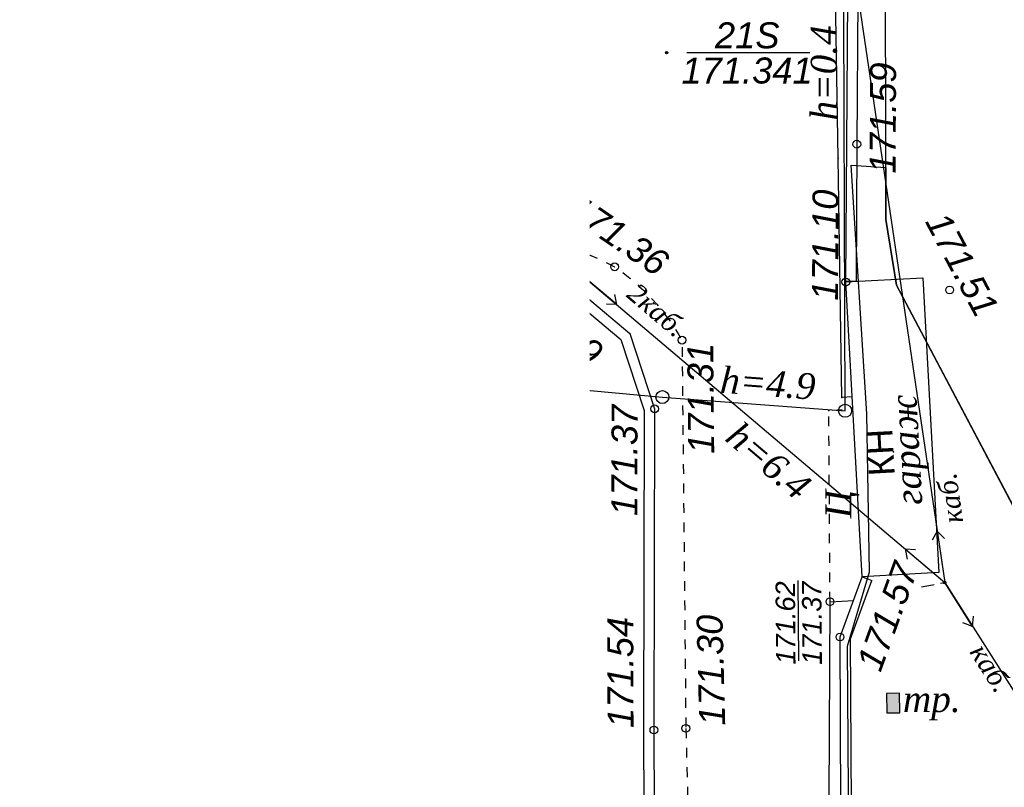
# Model space of a CAD drawing. Header units: metres. Extents: x 2193651 to 2201499, y 493187 to 494493.
# Tile 42 of 76: x 2199511 to 2199587, y 493717 to 493777. Entities that reach past the tile are written whole.
import ezdxf

# ---------------------------------------------------------------- set-up
doc = ezdxf.new("R2010")
doc.units = ezdxf.units.M
doc.set_wipeout_variables(frame=1)
doc.header["$PDSIZE"] = 0.25
for name, pattern in [('1.5_1.5', [1.5, 0.75, -0.75]), ('10_2', [6, 5, -1]), ('2_1', [1.5, 1, -0.5]), ('366', [0.55, 0.05, -0.5])]:
    doc.linetypes.add(name, pattern=pattern)
doc.layers.add('contur_line', color=7, linetype='Continuous', lineweight=20)
doc.layers.add('net_pipeline', color=7, linetype='Continuous', lineweight=30)
for name, color, linetype in [('contur_line_building', 7, 'Continuous'), ('contur_line_fence', 7, 'Continuous'), ('contur_line_road', 7, 'Continuous'), ('net_electro', 1, 'Continuous'), ('net_electro_point', 7, 'Continuous'), ('net_geo', 7, 'Continuous'), ('p', 7, 'Continuous'), ('relief_point', 7, 'Continuous'), ('support', 7, 'Continuous'), ('z', 7, 'Continuous'), ('Z_text_centerline_road_unviz', 7, 'Continuous'), ('z_text_net_cell', 7, 'Continuous'), ('z_text_net_electro', 7, 'Continuous'), ('Z_text_net_electro_point', 7, 'Continuous'), ('z_text_net_geo', 7, 'Continuous'), ('z_text_net_pipeline', 7, 'Continuous'), ('z_text_relief_point', 7, 'Continuous'), ('Z_text_x_polygon', 7, 'Continuous')]:
    doc.layers.add(name, color=color, linetype=linetype)
doc.layers.add('x_polygon', color=7, linetype='Continuous', true_color=0xffffff)
doc.styles.add('Bm-431', font='timesi.ttf')
doc.styles.add('D-131', font='ariali.ttf')
doc.styles.add('R-131', font='arial.ttf')
doc.dimstyles.new('leader', dxfattribs={"dimtxt": 0.75, "dimasz": 0.18, "dimexe": 0.18, "dimexo": 0.0625, "dimgap": 0.25, "dimtad": 0, "dimtih": 1, "dimtoh": 1, "dimdec": 4, "dimzin": 0, "dimdsep": 46, "dimtxsty": 'D-131', "dimcen": 0, "dimadec": 0, "dimazin": 0, "dimtfac": 1, "dimtdec": 4, "dimtofl": 0, "dimtmove": 0, "dimatfit": 3, "dimfxl": 1, "dimtolj": 1, "dimtzin": 0, "dimarcsym": 0})

# ---------------------------------------------------------------- blocks, each defined once
blk = doc.blocks.new('330p')
at = {"color": 0}
blk.add_point((0, 0), dxfattribs=at)
blk = doc.blocks.new('5(2)')
h = blk.add_hatch(color=0)
edge = h.paths.add_edge_path()
edge.add_arc((0, 0), 0.05, 0, 360.0003)
at = {"color": 0}
blk.add_circle((0, 0), 0.05, dxfattribs=at)
blk = doc.blocks.new('475(c_1)')
h = blk.add_hatch(color=0)
edge = h.paths.add_edge_path()
edge.add_arc((0, 0), 0.25, 0, 360.0003)
at = {"color": 0}
blk.add_lwpolyline([(-0.25, -0.5), (-0.25, 0.5)], dxfattribs=at)
blk.add_circle((0, 0), 0.25, dxfattribs=at)
blk = doc.blocks.new('330')
h = blk.add_hatch(color=0)
edge = h.paths.add_edge_path()
edge.add_arc((0, 0), 0.15, 0, 360.0003)
at = {"color": 0}
blk.add_circle((0, 0), 0.15, dxfattribs=at)
blk = doc.blocks.new('ж9итдщд')
at = {"lineweight": 25, "true_color": 0x5d5d5d}
h = blk.add_hatch(color=251, dxfattribs=at)
edge = h.paths.add_edge_path()
edge.add_arc((2196522.25, 493761.208), 0.1, 0, 360.00027)
h = blk.add_hatch(color=251, dxfattribs=at)
edge = h.paths.add_edge_path()
edge.add_arc((2196522.25, 493761.208), 0.1, 0, 360.00027)
h = blk.add_hatch(color=251, dxfattribs=at)
edge = h.paths.add_edge_path()
edge.add_arc((2196553.738, 493757.2), 0.1, 0, 360.00027)
h = blk.add_hatch(color=251, dxfattribs=at)
edge = h.paths.add_edge_path()
edge.add_arc((2196560.286, 493747.506), 0.5, 0, 360.00027)
h = blk.add_hatch(color=251, dxfattribs=at)
edge = h.paths.add_edge_path()
edge.add_arc((2196574.35, 493746.45), 0.5, 0, 360.00027)
h = blk.add_hatch(color=251, dxfattribs=at)
edge = h.paths.add_edge_path()
edge.add_arc((2196582.012, 493733.236), 0.1, 0, 360.00027)
blk.add_hatch(color=251, dxfattribs=at).paths.add_polyline_path([(2196577.529, 493724.698), (2196577.552, 493723.198), (2196578.552, 493723.214), (2196578.529, 493724.714)])
at = {"layer": 'x_polygon', "true_color": 0x5d5d5d}
h = blk.add_hatch(dxfattribs=at)
h.set_pattern_fill('395_2', color=251, style=0, pattern_type=2)
h.set_pattern_definition([(158.5523, (2196496.1575, 493763.6145), (-644.00016, 251.999593), [0.3008, -842.0293]), (113.199, (2196496.2798, 493763.334), (-56.00002, 140), [0.3046, -212.937]), (68.5523, (2196496.1679, 493763.0489), (251.999593, 644.00016), [0.3008, -842.0293]), (23.199, (2196495.8873, 493762.9266), (140, 56.00002), [0.3046, -212.937]), (338.5523, (2196495.6023, 493763.0385), (644.00016, -251.999593), [0.3008, -842.0293]), (293.199, (2196495.48, 493763.319), (56.00002, -140), [0.3046, -212.937]), (248.5523, (2196495.5919, 493763.60405), (-251.999593, -644.00016), [0.3008, -842.0293]), (203.199, (2196495.8725, 493763.7264), (-140, -56.00002), [0.3046, -212.937]), (156.801, (2196497.8005, 493763.624), (-140, 56.00002), [0.2285, -213.0132]), (113.199, (2196497.8897, 493763.4105), (-56.00002, 140), [0.2285, -213.0132]), (66.801, (2196497.8017, 493763.1965), (56.00002, 140), [0.2285, -213.0132]), (23.199, (2196497.588, 493763.1073), (140, 56.00002), [0.2285, -213.0132]), (336.801, (2196497.374, 493763.1952), (140, -56.00002), [0.2285, -213.0132]), (293.199, (2196497.285, 493763.4088), (56.00002, -140), [0.2285, -213.0132]), (246.801, (2196497.373, 493763.623), (-56.00002, -140), [0.2285, -213.0132]), (203.199, (2196497.5864, 493763.712), (-140, -56.00002), [0.2285, -213.0132]), (156.801, (2196497.724, 493763.5473), (-140, 56.00002), [0.1523, -213.0893]), (113.199, (2196497.7814, 493763.4102), (-56.00002, 140), [0.1523, -213.0893]), (66.801, (2196497.725, 493763.2728), (56.00002, 140), [0.1523, -213.0893]), (23.199, (2196497.588, 493763.2155), (140, 56.00002), [0.1523, -213.0893]), (336.801, (2196497.4504, 493763.272), (140, -56.00002), [0.1523, -213.0893]), (293.199, (2196497.393, 493763.409), (56.00002, -140), [0.1523, -213.0893]), (246.801, (2196497.4496, 493763.5466), (-56.00002, -140), [0.1523, -213.0893]), (203.199, (2196497.5867, 493763.6038), (-140, -56.00002), [0.1523, -213.0893]), (156.801, (2196495.16, 493764.944), (-140, 56.00002), [0.2285, -213.0132]), (113.199, (2196495.2494, 493764.7305), (-56.00002, 140), [0.2285, -213.0132]), (66.801, (2196495.1614, 493764.5164), (56.00002, 140), [0.2285, -213.0132]), (23.199, (2196494.948, 493764.4272), (140, 56.00002), [0.2285, -213.0132]), (336.801, (2196494.7338, 493764.5152), (140, -56.00002), [0.2285, -213.0132]), (293.199, (2196494.6446, 493764.7288), (56.00002, -140), [0.2285, -213.0132]), (246.801, (2196494.7325, 493764.943), (-56.00002, -140), [0.2285, -213.0132]), (203.199, (2196494.946, 493765.032), (-140, -56.00002), [0.2285, -213.0132]), (156.801, (2196495.084, 493764.8673), (-140, 56.00002), [0.1523, -213.0893]), (113.199, (2196495.141, 493764.7302), (-56.00002, 140), [0.1523, -213.0893]), (66.801, (2196495.0847, 493764.5927), (56.00002, 140), [0.1523, -213.0893]), (23.199, (2196494.9475, 493764.5355), (140, 56.00002), [0.1523, -213.0893]), (336.801, (2196494.81, 493764.592), (140, -56.00002), [0.1523, -213.0893]), (293.199, (2196494.753, 493764.729), (56.00002, -140), [0.1523, -213.0893]), (246.801, (2196494.8093, 493764.8665), (-56.00002, -140), [0.1523, -213.0893]), (203.199, (2196494.9464, 493764.9238), (-140, -56.00002), [0.1523, -213.0893]), (156.801, (2196495.325, 493762.0186), (-140, 56.00002), [0.2285, -213.0132]), (113.199, (2196495.414, 493761.805), (-56.00002, 140), [0.2285, -213.0132]), (66.801, (2196495.326, 493761.591), (56.00002, 140), [0.2285, -213.0132]), (23.199, (2196495.1126, 493761.5018), (140, 56.00002), [0.2285, -213.0132]), (336.801, (2196494.8985, 493761.5898), (140, -56.00002), [0.2285, -213.0132]), (293.199, (2196494.8094, 493761.8033), (56.00002, -140), [0.2285, -213.0132]), (246.801, (2196494.8973, 493762.0174), (-56.00002, -140), [0.2285, -213.0132]), (203.199, (2196495.111, 493762.1066), (-140, -56.00002), [0.2285, -213.0132]), (156.801, (2196495.2486, 493761.942), (-140, 56.00002), [0.1523, -213.0893]), (113.199, (2196495.306, 493761.8048), (-56.00002, 140), [0.1523, -213.0893]), (66.801, (2196495.2494, 493761.6673), (56.00002, 140), [0.1523, -213.0893]), (23.199, (2196495.1123, 493761.61), (140, 56.00002), [0.1523, -213.0893]), (336.801, (2196494.975, 493761.6665), (140, -56.00002), [0.1523, -213.0893]), (293.199, (2196494.9176, 493761.8036), (56.00002, -140), [0.1523, -213.0893]), (246.801, (2196494.974, 493761.941), (-56.00002, -140), [0.1523, -213.0893]), (203.199, (2196495.1112, 493761.9984), (-140, -56.00002), [0.1523, -213.0893]), (156.801, (2196494.5925, 493760.6006), (-140, 56.00002), [0.1523, -213.0893]), (113.199, (2196494.6477, 493760.4618), (-56.00002, 140), [0.1523, -213.0893]), (66.801, (2196494.5885, 493760.3246), (56.00002, 140), [0.1523, -213.0893]), (23.199, (2196494.4496, 493760.2694), (140, 56.00002), [0.1523, -213.0893]), (336.801, (2196494.3124, 493760.3286), (140, -56.00002), [0.1523, -213.0893]), (293.199, (2196494.2573, 493760.4675), (56.00002, -140), [0.1523, -213.0893]), (246.801, (2196494.3165, 493760.6047), (-56.00002, -140), [0.1523, -213.0893]), (203.199, (2196494.4553, 493760.66), (-140, -56.00002), [0.1523, -213.0893]), (156.801, (2196499.228, 493763.6352), (-140, 56.00002), [0.1523, -213.0893]), (113.199, (2196499.283, 493763.4963), (-56.00002, 140), [0.1523, -213.0893]), (66.801, (2196499.224, 493763.359), (56.00002, 140), [0.1523, -213.0893]), (23.199, (2196499.085, 493763.304), (140, 56.00002), [0.1523, -213.0893]), (336.801, (2196498.9478, 493763.3632), (140, -56.00002), [0.1523, -213.0893]), (293.199, (2196498.8927, 493763.502), (56.00002, -140), [0.1523, -213.0893]), (246.801, (2196498.952, 493763.6393), (-56.00002, -140), [0.1523, -213.0893]), (203.199, (2196499.0907, 493763.6944), (-140, -56.00002), [0.1523, -213.0893]), (156.801, (2196494.284, 493766.136), (-140, 56.00002), [0.1523, -213.0893]), (113.199, (2196494.3392, 493765.997), (-56.00002, 140), [0.1523, -213.0893]), (66.801, (2196494.28, 493765.86), (56.00002, 140), [0.1523, -213.0893]), (23.199, (2196494.141, 493765.8047), (140, 56.00002), [0.1523, -213.0893]), (336.801, (2196494.004, 493765.864), (140, -56.00002), [0.1523, -213.0893]), (293.199, (2196493.9488, 493766.0028), (56.00002, -140), [0.1523, -213.0893]), (246.801, (2196494.008, 493766.14), (-56.00002, -140), [0.1523, -213.0893]), (203.199, (2196494.147, 493766.195), (-140, -56.00002), [0.1523, -213.0893]), (113.199, (2196500.0798, 493747.434), (-56.00002, 140), [0.3046, -212.937]), (68.5523, (2196499.9679, 493747.1489), (251.999593, 644.00016), [0.3008, -842.0293]), (23.199, (2196499.6873, 493747.0266), (140, 56.00002), [0.3046, -212.937]), (338.5523, (2196499.4023, 493747.1385), (644.00016, -251.999593), [0.3008, -842.0293]), (293.199, (2196499.28, 493747.419), (56.00002, -140), [0.3046, -212.937]), (248.5523, (2196499.3919, 493747.70405), (-251.999593, -644.00016), [0.3008, -842.0293]), (203.199, (2196499.6725, 493747.8264), (-140, -56.00002), [0.3046, -212.937]), (158.5523, (2196499.9575, 493747.7145), (-644.00016, 251.999593), [0.3008, -842.0293]), (113.199, (2196501.2484, 493746.279), (-56.00002, 140), [0.2285, -213.0132]), (66.801, (2196501.1604, 493746.0648), (56.00002, 140), [0.2285, -213.0132]), (23.199, (2196500.947, 493745.9756), (140, 56.00002), [0.2285, -213.0132]), (336.801, (2196500.7328, 493746.0636), (140, -56.00002), [0.2285, -213.0132]), (293.199, (2196500.6436, 493746.277), (56.00002, -140), [0.2285, -213.0132]), (246.801, (2196500.7316, 493746.4912), (-56.00002, -140), [0.2285, -213.0132]), (203.199, (2196500.945, 493746.5804), (-140, -56.00002), [0.2285, -213.0132]), (156.801, (2196501.1592, 493746.4924), (-140, 56.00002), [0.2285, -213.0132]), (113.199, (2196501.14, 493746.2786), (-56.00002, 140), [0.1523, -213.0893]), (66.801, (2196501.0837, 493746.141), (56.00002, 140), [0.1523, -213.0893]), (23.199, (2196500.9466, 493746.084), (140, 56.00002), [0.1523, -213.0893]), (336.801, (2196500.809, 493746.1403), (140, -56.00002), [0.1523, -213.0893]), (293.199, (2196500.752, 493746.2774), (56.00002, -140), [0.1523, -213.0893]), (246.801, (2196500.8083, 493746.415), (-56.00002, -140), [0.1523, -213.0893]), (203.199, (2196500.9454, 493746.472), (-140, -56.00002), [0.1523, -213.0893]), (156.801, (2196501.083, 493746.4157), (-140, 56.00002), [0.1523, -213.0893]), (113.199, (2196500.3148, 493749.0792), (-56.00002, 140), [0.2285, -213.0132]), (66.801, (2196500.227, 493748.865), (56.00002, 140), [0.2285, -213.0132]), (23.199, (2196500.0133, 493748.776), (140, 56.00002), [0.2285, -213.0132]), (336.801, (2196499.7992, 493748.864), (140, -56.00002), [0.2285, -213.0132]), (293.199, (2196499.71, 493749.0775), (56.00002, -140), [0.2285, -213.0132]), (246.801, (2196499.798, 493749.2915), (-56.00002, -140), [0.2285, -213.0132]), (203.199, (2196500.0115, 493749.3807), (-140, -56.00002), [0.2285, -213.0132]), (156.801, (2196500.2256, 493749.2928), (-140, 56.00002), [0.2285, -213.0132]), (113.199, (2196500.2065, 493749.079), (-56.00002, 140), [0.1523, -213.0893]), (66.801, (2196500.15, 493748.9414), (56.00002, 140), [0.1523, -213.0893]), (23.199, (2196500.013, 493748.884), (140, 56.00002), [0.1523, -213.0893]), (336.801, (2196499.8755, 493748.9406), (140, -56.00002), [0.1523, -213.0893]), (293.199, (2196499.8182, 493749.0778), (56.00002, -140), [0.1523, -213.0893]), (246.801, (2196499.8747, 493749.2152), (-56.00002, -140), [0.1523, -213.0893]), (203.199, (2196500.012, 493749.2725), (-140, -56.00002), [0.1523, -213.0893]), (156.801, (2196500.1493, 493749.216), (-140, 56.00002), [0.1523, -213.0893]), (113.199, (2196498.3627, 493746.894), (-56.00002, 140), [0.2285, -213.0132]), (66.801, (2196498.2748, 493746.68), (56.00002, 140), [0.2285, -213.0132]), (23.199, (2196498.061, 493746.591), (140, 56.00002), [0.2285, -213.0132]), (336.801, (2196497.847, 493746.6788), (140, -56.00002), [0.2285, -213.0132]), (293.199, (2196497.758, 493746.8924), (56.00002, -140), [0.2285, -213.0132]), (246.801, (2196497.846, 493747.1064), (-56.00002, -140), [0.2285, -213.0132]), (203.199, (2196498.0595, 493747.1956), (-140, -56.00002), [0.2285, -213.0132]), (156.801, (2196498.2735, 493747.1077), (-140, 56.00002), [0.2285, -213.0132]), (113.199, (2196498.2545, 493746.8938), (-56.00002, 140), [0.1523, -213.0893]), (66.801, (2196498.198, 493746.7563), (56.00002, 140), [0.1523, -213.0893]), (23.199, (2196498.061, 493746.699), (140, 56.00002), [0.1523, -213.0893]), (336.801, (2196497.9234, 493746.7555), (140, -56.00002), [0.1523, -213.0893]), (293.199, (2196497.866, 493746.8927), (56.00002, -140), [0.1523, -213.0893]), (246.801, (2196497.9226, 493747.03), (-56.00002, -140), [0.1523, -213.0893]), (203.199, (2196498.0598, 493747.0874), (-140, -56.00002), [0.1523, -213.0893]), (156.801, (2196498.1972, 493747.031), (-140, 56.00002), [0.1523, -213.0893]), (113.199, (2196496.842, 493746.4093), (-56.00002, 140), [0.1523, -213.0893]), (66.801, (2196496.783, 493746.272), (56.00002, 140), [0.1523, -213.0893]), (23.199, (2196496.644, 493746.217), (140, 56.00002), [0.1523, -213.0893]), (336.801, (2196496.507, 493746.276), (140, -56.00002), [0.1523, -213.0893]), (293.199, (2196496.4517, 493746.415), (56.00002, -140), [0.1523, -213.0893]), (246.801, (2196496.511, 493746.5523), (-56.00002, -140), [0.1523, -213.0893]), (203.199, (2196496.6498, 493746.6074), (-140, -56.00002), [0.1523, -213.0893]), (156.801, (2196496.787, 493746.5482), (-140, 56.00002), [0.1523, -213.0893]), (113.199, (2196502.2656, 493745.2774), (-56.00002, 140), [0.1523, -213.0893]), (66.801, (2196502.2064, 493745.14), (56.00002, 140), [0.1523, -213.0893]), (23.199, (2196502.0675, 493745.085), (140, 56.00002), [0.1523, -213.0893]), (336.801, (2196501.9303, 493745.1442), (140, -56.00002), [0.1523, -213.0893]), (293.199, (2196501.8752, 493745.283), (56.00002, -140), [0.1523, -213.0893]), (246.801, (2196501.9344, 493745.4203), (-56.00002, -140), [0.1523, -213.0893]), (203.199, (2196502.0733, 493745.4754), (-140, -56.00002), [0.1523, -213.0893]), (156.801, (2196502.2105, 493745.4162), (-140, 56.00002), [0.1523, -213.0893]), (113.199, (2196500.538, 493750.5415), (-56.00002, 140), [0.1523, -213.0893]), (66.801, (2196500.479, 493750.4043), (56.00002, 140), [0.1523, -213.0893]), (23.199, (2196500.34, 493750.349), (140, 56.00002), [0.1523, -213.0893]), (336.801, (2196500.2028, 493750.4083), (140, -56.00002), [0.1523, -213.0893]), (293.199, (2196500.1476, 493750.5472), (56.00002, -140), [0.1523, -213.0893]), (246.801, (2196500.2068, 493750.6844), (-56.00002, -140), [0.1523, -213.0893]), (203.199, (2196500.3457, 493750.7395), (-140, -56.00002), [0.1523, -213.0893]), (156.801, (2196500.483, 493750.6803), (-140, 56.00002), [0.1523, -213.0893]), (203.199, (2196514.5725, 493752.6264), (-140, -56), [0.3046, -212.937]), (158.5523, (2196514.8575, 493752.5145), (-644.00016, 251.999593), [0.3008, -842.0293]), (113.199, (2196514.9798, 493752.234), (-56, 140), [0.3046, -212.937]), (68.5523, (2196514.8679, 493751.9489), (251.999593, 644.00016), [0.3008, -842.0293]), (23.199, (2196514.5873, 493751.8266), (140, 56), [0.3046, -212.937]), (338.5523, (2196514.3023, 493751.9385), (644.00016, -251.999593), [0.3008, -842.0293]), (293.199, (2196514.18, 493752.219), (56, -140), [0.3046, -212.937]), (248.5523, (2196514.2919, 493752.50405), (-251.999593, -644.00016), [0.3008, -842.0293]), (203.199, (2196515.7275, 493753.795), (-140, -56), [0.2285, -213.0132]), (156.801, (2196515.9416, 493753.707), (-140, 56), [0.2285, -213.0132]), (113.199, (2196516.0308, 493753.4935), (-56, 140), [0.2285, -213.0132]), (66.801, (2196515.9428, 493753.2794), (56, 140), [0.2285, -213.0132]), (23.199, (2196515.7292, 493753.1902), (140, 56), [0.2285, -213.0132]), (336.801, (2196515.515, 493753.278), (140, -56), [0.2285, -213.0132]), (293.199, (2196515.426, 493753.4917), (56, -140), [0.2285, -213.0132]), (246.801, (2196515.514, 493753.7058), (-56, -140), [0.2285, -213.0132]), (203.199, (2196515.7278, 493753.6868), (-140, -56), [0.1523, -213.0893]), (156.801, (2196515.8653, 493753.6303), (-140, 56), [0.1523, -213.0893]), (113.199, (2196515.9225, 493753.493), (-56, 140), [0.1523, -213.0893]), (66.801, (2196515.866, 493753.3557), (56, 140), [0.1523, -213.0893]), (23.199, (2196515.729, 493753.2985), (140, 56), [0.1523, -213.0893]), (336.801, (2196515.5915, 493753.355), (140, -56), [0.1523, -213.0893]), (293.199, (2196515.5342, 493753.492), (56, -140), [0.1523, -213.0893]), (246.801, (2196515.5907, 493753.6295), (-56, -140), [0.1523, -213.0893]), (203.199, (2196512.927, 493752.8614), (-140, -56), [0.2285, -213.0132]), (156.801, (2196513.1413, 493752.7734), (-140, 56), [0.2285, -213.0132]), (113.199, (2196513.2304, 493752.56), (-56, 140), [0.2285, -213.0132]), (66.801, (2196513.1425, 493752.3458), (56, 140), [0.2285, -213.0132]), (23.199, (2196512.929, 493752.2566), (140, 56), [0.2285, -213.0132]), (336.801, (2196512.715, 493752.3446), (140, -56), [0.2285, -213.0132]), (293.199, (2196512.6257, 493752.558), (56, -140), [0.2285, -213.0132]), (246.801, (2196512.7136, 493752.7722), (-56, -140), [0.2285, -213.0132]), (203.199, (2196512.9275, 493752.753), (-140, -56), [0.1523, -213.0893]), (156.801, (2196513.065, 493752.6967), (-140, 56), [0.1523, -213.0893]), (113.199, (2196513.1222, 493752.5596), (-56, 140), [0.1523, -213.0893]), (66.801, (2196513.0657, 493752.422), (56, 140), [0.1523, -213.0893]), (23.199, (2196512.9286, 493752.365), (140, 56), [0.1523, -213.0893]), (336.801, (2196512.791, 493752.4213), (140, -56), [0.1523, -213.0893]), (293.199, (2196512.734, 493752.5584), (56, -140), [0.1523, -213.0893]), (246.801, (2196512.7904, 493752.696), (-56, -140), [0.1523, -213.0893]), (203.199, (2196515.1123, 493750.9093), (-140, -56), [0.2285, -213.0132]), (156.801, (2196515.3264, 493750.8214), (-140, 56), [0.2285, -213.0132]), (113.199, (2196515.4155, 493750.6078), (-56, 140), [0.2285, -213.0132]), (66.801, (2196515.3276, 493750.3937), (56, 140), [0.2285, -213.0132]), (23.199, (2196515.114, 493750.3045), (140, 56), [0.2285, -213.0132]), (336.801, (2196514.9, 493750.3925), (140, -56), [0.2285, -213.0132]), (293.199, (2196514.8108, 493750.606), (56, -140), [0.2285, -213.0132]), (246.801, (2196514.8987, 493750.82), (-56, -140), [0.2285, -213.0132]), (203.199, (2196515.1126, 493750.801), (-140, -56), [0.1523, -213.0893]), (156.801, (2196515.25, 493750.7446), (-140, 56), [0.1523, -213.0893]), (113.199, (2196515.3073, 493750.6075), (-56, 140), [0.1523, -213.0893]), (66.801, (2196515.251, 493750.47), (56, 140), [0.1523, -213.0893]), (23.199, (2196515.1137, 493750.4128), (140, 56), [0.1523, -213.0893]), (336.801, (2196514.9763, 493750.4692), (140, -56), [0.1523, -213.0893]), (293.199, (2196514.919, 493750.6064), (56, -140), [0.1523, -213.0893]), (246.801, (2196514.9755, 493750.7438), (-56, -140), [0.1523, -213.0893]), (203.199, (2196515.597, 493749.3887), (-140, -56), [0.1523, -213.0893]), (156.801, (2196515.7342, 493749.3295), (-140, 56), [0.1523, -213.0893]), (113.199, (2196515.7894, 493749.1906), (-56, 140), [0.1523, -213.0893]), (66.801, (2196515.73, 493749.0534), (56, 140), [0.1523, -213.0893]), (23.199, (2196515.5913, 493748.9983), (140, 56), [0.1523, -213.0893]), (336.801, (2196515.454, 493749.0575), (140, -56), [0.1523, -213.0893]), (293.199, (2196515.399, 493749.1964), (56, -140), [0.1523, -213.0893]), (246.801, (2196515.458, 493749.3336), (-56, -140), [0.1523, -213.0893]), (203.199, (2196516.729, 493754.8122), (-140, -56), [0.1523, -213.0893]), (156.801, (2196516.8662, 493754.753), (-140, 56), [0.1523, -213.0893]), (113.199, (2196516.9213, 493754.614), (-56, 140), [0.1523, -213.0893]), (66.801, (2196516.862, 493754.477), (56, 140), [0.1523, -213.0893]), (23.199, (2196516.7233, 493754.4218), (140, 56), [0.1523, -213.0893]), (336.801, (2196516.586, 493754.481), (140, -56), [0.1523, -213.0893]), (293.199, (2196516.531, 493754.62), (56, -140), [0.1523, -213.0893]), (246.801, (2196516.59, 493754.757), (-56, -140), [0.1523, -213.0893]), (203.199, (2196511.465, 493753.0846), (-140, -56), [0.1523, -213.0893]), (156.801, (2196511.602, 493753.0254), (-140, 56), [0.1523, -213.0893]), (113.199, (2196511.6573, 493752.8866), (-56, 140), [0.1523, -213.0893]), (66.801, (2196511.598, 493752.7494), (56, 140), [0.1523, -213.0893]), (23.199, (2196511.459, 493752.6942), (140, 56), [0.1523, -213.0893]), (336.801, (2196511.322, 493752.7534), (140, -56), [0.1523, -213.0893]), (293.199, (2196511.267, 493752.8923), (56, -140), [0.1523, -213.0893]), (246.801, (2196511.326, 493753.0295), (-56, -140), [0.1523, -213.0893]), (23.199, (2196511.8873, 493766.1266), (140, 56), [0.3046, -212.937]), (338.5523, (2196511.6023, 493766.2385), (644.00016, -251.999593), [0.3008, -842.0293]), (293.199, (2196511.48, 493766.519), (56, -140), [0.3046, -212.937]), (248.5523, (2196511.5919, 493766.80405), (-251.999593, -644.00016), [0.3008, -842.0293]), (203.199, (2196511.8725, 493766.9264), (-140, -56), [0.3046, -212.937]), (158.5523, (2196512.1575, 493766.8145), (-644.00016, 251.999593), [0.3008, -842.0293]), (113.199, (2196512.2798, 493766.534), (-56, 140), [0.3046, -212.937]), (68.5523, (2196512.1679, 493766.2489), (251.999593, 644.00016), [0.3008, -842.0293]), (23.199, (2196510.7323, 493764.958), (140, 56), [0.2285, -213.0132]), (336.801, (2196510.518, 493765.046), (140, -56), [0.2285, -213.0132]), (293.199, (2196510.429, 493765.2595), (56, -140), [0.2285, -213.0132]), (246.801, (2196510.517, 493765.4736), (-56, -140), [0.2285, -213.0132]), (203.199, (2196510.7305, 493765.5628), (-140, -56), [0.2285, -213.0132]), (156.801, (2196510.9446, 493765.4748), (-140, 56), [0.2285, -213.0132]), (113.199, (2196511.0338, 493765.2612), (-56, 140), [0.2285, -213.0132]), (66.801, (2196510.946, 493765.047), (56, 140), [0.2285, -213.0132]), (23.199, (2196510.732, 493765.0662), (140, 56), [0.1523, -213.0893]), (336.801, (2196510.5945, 493765.1227), (140, -56), [0.1523, -213.0893]), (293.199, (2196510.5372, 493765.2598), (56, -140), [0.1523, -213.0893]), (246.801, (2196510.5937, 493765.3973), (-56, -140), [0.1523, -213.0893]), (203.199, (2196510.731, 493765.4545), (-140, -56), [0.1523, -213.0893]), (156.801, (2196510.8683, 493765.398), (-140, 56), [0.1523, -213.0893]), (113.199, (2196510.9255, 493765.261), (-56, 140), [0.1523, -213.0893]), (66.801, (2196510.869, 493765.1235), (56, 140), [0.1523, -213.0893]), (23.199, (2196513.5326, 493765.8916), (140, 56), [0.2285, -213.0132]), (336.801, (2196513.3185, 493765.9795), (140, -56), [0.2285, -213.0132]), (293.199, (2196513.2293, 493766.193), (56, -140), [0.2285, -213.0132]), (246.801, (2196513.3173, 493766.407), (-56, -140), [0.2285, -213.0132]), (203.199, (2196513.531, 493766.4964), (-140, -56), [0.2285, -213.0132]), (156.801, (2196513.745, 493766.4084), (-140, 56), [0.2285, -213.0132]), (113.199, (2196513.834, 493766.195), (-56, 140), [0.2285, -213.0132]), (66.801, (2196513.746, 493765.9808), (56, 140), [0.2285, -213.0132]), (23.199, (2196513.5323, 493766), (140, 56), [0.1523, -213.0893]), (336.801, (2196513.395, 493766.0563), (140, -56), [0.1523, -213.0893]), (293.199, (2196513.3376, 493766.1934), (56, -140), [0.1523, -213.0893]), (246.801, (2196513.394, 493766.331), (-56, -140), [0.1523, -213.0893]), (203.199, (2196513.531, 493766.388), (-140, -56), [0.1523, -213.0893]), (156.801, (2196513.6686, 493766.3316), (-140, 56), [0.1523, -213.0893]), (113.199, (2196513.726, 493766.1945), (-56, 140), [0.1523, -213.0893]), (66.801, (2196513.6694, 493766.057), (56, 140), [0.1523, -213.0893]), (23.199, (2196511.3475, 493767.8437), (140, 56), [0.2285, -213.0132]), (336.801, (2196511.1334, 493767.9316), (140, -56), [0.2285, -213.0132]), (293.199, (2196511.0442, 493768.145), (56, -140), [0.2285, -213.0132]), (246.801, (2196511.132, 493768.3593), (-56, -140), [0.2285, -213.0132]), (203.199, (2196511.3458, 493768.4484), (-140, -56), [0.2285, -213.0132]), (156.801, (2196511.56, 493768.3605), (-140, 56), [0.2285, -213.0132]), (113.199, (2196511.649, 493768.147), (-56, 140), [0.2285, -213.0132]), (66.801, (2196511.561, 493767.933), (56, 140), [0.2285, -213.0132]), (23.199, (2196511.347, 493767.952), (140, 56), [0.1523, -213.0893]), (336.801, (2196511.2097, 493768.0084), (140, -56), [0.1523, -213.0893]), (293.199, (2196511.1525, 493768.1455), (56, -140), [0.1523, -213.0893]), (246.801, (2196511.209, 493768.283), (-56, -140), [0.1523, -213.0893]), (203.199, (2196511.346, 493768.3402), (-140, -56), [0.1523, -213.0893]), (156.801, (2196511.4835, 493768.2837), (-140, 56), [0.1523, -213.0893]), (113.199, (2196511.5408, 493768.1466), (-56, 140), [0.1523, -213.0893]), (66.801, (2196511.4843, 493768.009), (56, 140), [0.1523, -213.0893]), (23.199, (2196510.8627, 493769.3642), (140, 56), [0.1523, -213.0893]), (336.801, (2196510.7255, 493769.4235), (140, -56), [0.1523, -213.0893]), (293.199, (2196510.6704, 493769.5623), (56, -140), [0.1523, -213.0893]), (246.801, (2196510.7296, 493769.6995), (-56, -140), [0.1523, -213.0893]), (203.199, (2196510.8685, 493769.7547), (-140, -56), [0.1523, -213.0893]), (156.801, (2196511.0057, 493769.6955), (-140, 56), [0.1523, -213.0893]), (113.199, (2196511.0608, 493769.5566), (-56, 140), [0.1523, -213.0893]), (66.801, (2196511.0016, 493769.4194), (56, 140), [0.1523, -213.0893]), (23.199, (2196509.7308, 493763.9408), (140, 56), [0.1523, -213.0893]), (336.801, (2196509.5936, 493764), (140, -56), [0.1523, -213.0893]), (293.199, (2196509.5384, 493764.139), (56, -140), [0.1523, -213.0893]), (246.801, (2196509.5976, 493764.276), (-56, -140), [0.1523, -213.0893]), (203.199, (2196509.7365, 493764.331), (-140, -56), [0.1523, -213.0893]), (156.801, (2196509.8737, 493764.272), (-140, 56), [0.1523, -213.0893]), (113.199, (2196509.929, 493764.133), (-56, 140), [0.1523, -213.0893]), (66.801, (2196509.8696, 493763.996), (56, 140), [0.1523, -213.0893]), (23.199, (2196514.995, 493765.6683), (140, 56), [0.1523, -213.0893]), (336.801, (2196514.8577, 493765.7275), (140, -56), [0.1523, -213.0893]), (293.199, (2196514.8025, 493765.8664), (56, -140), [0.1523, -213.0893]), (246.801, (2196514.8617, 493766.0036), (-56, -140), [0.1523, -213.0893]), (203.199, (2196515.0006, 493766.0588), (-140, -56), [0.1523, -213.0893]), (156.801, (2196515.1378, 493765.9996), (-140, 56), [0.1523, -213.0893]), (113.199, (2196515.193, 493765.8607), (-56, 140), [0.1523, -213.0893]), (66.801, (2196515.1337, 493765.7235), (56, 140), [0.1523, -213.0893])])
h.paths.add_polyline_path([(2196515.112, 493749.928), (2196516.404, 493746.692), (2196518.834, 493748.244), (2196529.706, 493762.386), (2196531.5, 493763.154), (2196527.931, 493766.339)])
at = {"color": 251, "lineweight": 25, "true_color": 0x5d5d5d}
for p, q in [((2196562.169, 493774.004), (2196571.641, 493774.004)), ((2196528.567, 493756.934), (2196532.286, 493761.771)), ((2196519.189, 493748.706), (2196522.956, 493753.606)), ((2196570.782, 493727.203), (2196570.742, 493733.384))]:
    blk.add_line(p, q, dxfattribs=at)
for points in [[(2196524.517, 493764.504), (2196522.25, 493761.208)], [(2196524.517, 493764.504), (2196523.757, 493764.252)], [(2196524.517, 493764.504), (2196524.553, 493763.704)], [(2196518.574, 493762.786), (2196519.351, 493762.978)], [(2196518.574, 493762.786), (2196518.97, 493762.09)], [(2196518.574, 493762.786), (2196522.25, 493761.208)], [(2196519.945, 493757.938), (2196522.25, 493761.208)], [(2196526.218, 493760.703), (2196522.25, 493761.208)], [(2196526.218, 493760.703), (2196525.646, 493761.262)], [(2196526.218, 493760.703), (2196525.524, 493760.304)], [(2196519.945, 493757.938), (2196519.918, 493758.738)], [(2196519.945, 493757.938), (2196520.708, 493758.182)], [(2196549.77, 493757.705), (2196550.464, 493758.103)], [(2196526.026, 493755.176), (2196526.026, 493757.176)], [(2196549.77, 493757.705), (2196550.342, 493757.145)], [(2196549.77, 493757.705), (2196553.738, 493757.2)], [(2196550.632, 493754.679), (2196553.738, 493757.2)], [(2196556.789, 493754.613), (2196553.738, 493757.2)], [(2196525.026, 493756.176), (2196527.026, 493756.176)], [(2196550.632, 493754.679), (2196550.823, 493755.456)], [(2196556.789, 493754.613), (2196556.615, 493755.394)], [(2196550.632, 493754.679), (2196551.432, 493754.706)], [(2196556.789, 493754.613), (2196555.991, 493754.658)], [(2196522.744, 493737.833), (2196524.744, 493737.833)], [(2196523.744, 493737.833), (2196523.744, 493736.833)], [(2196581.428, 493737.193), (2196581.043, 493736.491)], [(2196581.428, 493737.193), (2196581.998, 493736.632)], [(2196581.428, 493737.193), (2196582.012, 493733.236)], [(2196578.961, 493735.822), (2196579.135, 493735.041)], [(2196578.961, 493735.822), (2196579.759, 493735.778)], [(2196578.961, 493735.822), (2196582.012, 493733.236)], [(2196584.157, 493729.859), (2196582.012, 493733.236)], [(2196584.157, 493729.859), (2196584.223, 493730.657)], [(2196584.157, 493729.859), (2196583.407, 493730.139)]]:
    blk.add_lwpolyline(points, dxfattribs=at)
blk.add_lwpolyline([(2196577.529, 493724.698), (2196577.552, 493723.198), (2196578.552, 493723.214), (2196578.529, 493724.714)], close=True, dxfattribs=at)
for centre, radius in [((2196522.25, 493761.208), 0.1), ((2196522.25, 493761.208), 0.1), ((2196526.026, 493756.176), 1), ((2196553.738, 493757.2), 0.1), ((2196560.286, 493747.506), 0.5), ((2196574.35, 493746.45), 0.5), ((2196523.744, 493737.833), 1), ((2196582.012, 493733.236), 0.1)]:
    blk.add_circle(centre, radius, dxfattribs=at)
at = {"layer": 'contur_line', "color": 251, "linetype": '366', "true_color": 0x5d5d5d, "flags": 128}
for points in [[(2196544.126, 493774.316), (2196549.936, 493779.538)], [(2196506.618, 493748.532), (2196515.112, 493749.928)], [(2196504.316, 493727.5), (2196509.568, 493723.744), (2196512.224, 493721.662)]]:
    blk.add_lwpolyline(points, dxfattribs=at)
at = {"layer": 'contur_line_building', "color": 251, "lineweight": 30, "true_color": 0x5d5d5d}
for points in [[(2196509.885, 493753.977), (2196494.314, 493766.183), (2196514.607, 493792.071), (2196530.178, 493779.865)], [(2196581.564, 493734.002), (2196575.65, 493733.678), (2196574.406, 493756.36), (2196580.32, 493756.684)]]:
    blk.add_lwpolyline(points, close=True, dxfattribs=at)
at = {"layer": 'contur_line_fence', "color": 251, "true_color": 0x5d5d5d}
for p, q in [((2196574.569, 493785.109), (2196574.448, 493766.965)), ((2196575.366, 493784.664), (2196575.248, 493766.96)), ((2196543.596, 493774.915), (2196531.503, 493764.224)), ((2196543.861, 493774.615), (2196543.596, 493774.915)), ((2196544.126, 493774.316), (2196543.861, 493774.615)), ((2196544.126, 493774.316), (2196531.5, 493763.154)), ((2196527.826, 493767.504), (2196514.482, 493750.42)), ((2196531.503, 493764.224), (2196527.826, 493767.504)), ((2196574.448, 493766.965), (2196574.391, 493756.407)), ((2196575.248, 493766.96), (2196575.191, 493756.403)), ((2196527.931, 493766.339), (2196515.112, 493749.928)), ((2196531.5, 493763.154), (2196527.931, 493766.339)), ((2196541.148, 493756.502), (2196546.164, 493757.96)), ((2196546.164, 493757.96), (2196551.44, 493757.726)), ((2196541.63, 493755.809), (2196546.261, 493757.155)), ((2196546.261, 493757.155), (2196551.133, 493756.939)), ((2196551.44, 493757.726), (2196557.788, 493752.388)), ((2196514.046, 493720.024), (2196541.148, 493756.502)), ((2196551.133, 493756.939), (2196557.099, 493751.922)), ((2196574.791, 493756.405), (2196574.391, 493756.407)), ((2196575.191, 493756.403), (2196574.791, 493756.405)), ((2196514.694, 493719.554), (2196541.63, 493755.809)), ((2196557.099, 493751.922), (2196558.89, 493746.471)), ((2196557.788, 493752.388), (2196559.69, 493746.598)), ((2196514.797, 493750.174), (2196514.482, 493750.42)), ((2196515.112, 493749.928), (2196514.797, 493750.174)), ((2196558.89, 493746.471), (2196558.834, 493721.888)), ((2196559.69, 493746.598), (2196559.634, 493721.888)), ((2196573.958, 493729.046), (2196575.65, 493733.678)), ((2196575.65, 493733.678), (2196576.026, 493733.541)), ((2196576.026, 493733.541), (2196576.402, 493733.403)), ((2196574.759, 493728.906), (2196576.402, 493733.403)), ((2196574.032, 493716.004), (2196573.958, 493729.046)), ((2196574.832, 493716.008), (2196574.759, 493728.906)), ((2196512.224, 493721.662), (2196511.957, 493721.364)), ((2196512.224, 493721.662), (2196514.046, 493720.024)), ((2196558.834, 493721.888), (2196558.91, 493693.942)), ((2196559.634, 493721.888), (2196559.71, 493694.002)), ((2196511.957, 493721.364), (2196511.689, 493721.067)), ((2196511.689, 493721.067), (2196513.511, 493719.429)), ((2196486.229, 493680.648), (2196514.046, 493720.024)), ((2196514.046, 493720.024), (2196513.779, 493719.726)), ((2196486.882, 493680.187), (2196514.694, 493719.554)), ((2196513.779, 493719.726), (2196513.511, 493719.429))]:
    blk.add_line(p, q, dxfattribs=at)
at = {"layer": 'contur_line_road', "color": 251, "true_color": 0x5d5d5d, "flags": 128}
for points in [[(2196574.891, 493747.518), (2196574.11, 493747.468), (2196573.82, 493765.878), (2196573.496, 493784.67), (2196574.548, 493801.438), (2196574.812, 493802.588), (2196575.836, 493808.4), (2196577.384, 493813.692, -0.056106), (2196583.18, 493825.078, -0.056106)], [(2196581.844, 493653.336), (2196581.082, 493653.446, -0.042998), (2196573.022, 493696.612), (2196573.19, 493731.762), (2196574.984, 493731.854)]]:
    blk.add_lwpolyline(points, format="xyb", dxfattribs=at)
blk.add_lwpolyline([(2196531.5, 493763.154), (2196529.706, 493762.386), (2196518.834, 493748.244), (2196516.404, 493746.692)], dxfattribs=at)
at = {"layer": 'contur_line_road', "color": 251, "linetype": '1.5_1.5', "true_color": 0x5d5d5d, "flags": 128}
for points in [[(2196503.936, 493711.403), (2196512.224, 493721.662), (2196540.764, 493757.312, -0.178825), (2196546.182, 493759.754, -0.14451), (2196556.614, 493757.526, -0.114366), (2196561.798, 493751.882), (2196562.094, 493722.016)], [(2196562.094, 493722.016), (2196562.8, 493694.302, 0.040329), (2196566.96, 493660.608)]]:
    blk.add_lwpolyline(points, format="xyb", dxfattribs=at)
for points in [[(2196515.112, 493749.928), (2196516.404, 493746.692)], [(2196573.19, 493731.762), (2196573.094, 493746.478), (2196574.941, 493746.604)]]:
    blk.add_lwpolyline(points, dxfattribs=at)
at = {"layer": 'net_electro', "color": 251, "lineweight": 20, "true_color": 0x5d5d5d, "flags": 128}
blk.add_lwpolyline([(2196452.846, 493791.002), (2196522.25, 493761.208), (2196569.176, 493829.438), (2196659.442, 493882.978), (2196761.156, 493937.66)], dxfattribs=at)
at = {"layer": 'net_electro', "color": 251, "true_color": 0x5d5d5d, "flags": 128}
for points in [[(2196569.176, 493829.438), (2196574.31, 493785.376), (2196582.012, 493733.236), (2196627.774, 493661.202)], [(2196452.846, 493791.002), (2196501.808, 493732.21), (2196522.25, 493761.208)], [(2196522.25, 493761.208), (2196553.738, 493757.2)], [(2196553.738, 493757.2), (2196501.683, 493714.949)], [(2196553.738, 493757.2), (2196582.012, 493733.236)]]:
    blk.add_lwpolyline(points, dxfattribs=at)
at = {"layer": 'net_electro_point', "color": 251, "linetype": '2_1', "true_color": 0x5d5d5d}
blk.add_line((2196580.226, 493732.894), (2196582.012, 493733.236), dxfattribs=at)
at = {"layer": 'net_pipeline', "color": 251, "true_color": 0x5d5d5d, "flags": 128}
blk.add_lwpolyline([(2196551.114, 493748.334), (2196560.286, 493747.506), (2196574.35, 493746.45), (2196574.22, 493784.574), (2196574.32, 493787.523), (2196575.968, 493787.412), (2196576.748, 493803.294), (2196582.904, 493822.31), (2196597.854, 493837.184), (2196615.305, 493845.762), (2196652.024, 493863.654), (2196679.496, 493876.342), (2196708.484, 493890.328), (2196742.414, 493908.026)], dxfattribs=at)
at = {"layer": 'net_pipeline', "color": 251, "linetype": '10_2', "true_color": 0x5d5d5d, "flags": 128}
for points in [[(2196497.254, 493715.727), (2196504.888, 493724.366), (2196526.026, 493756.176), (2196543.829, 493784.934)], [(2196523.744, 493737.833), (2196490.864, 493764.039)], [(2196505.331, 493714.581), (2196523.744, 493737.833), (2196551.114, 493748.334)]]:
    blk.add_lwpolyline(points, dxfattribs=at)
at = {"layer": 'p', "color": 251, "linetype": 'Continuous', "true_color": 0x5d5d5d}
for points in [[(2197058.832, 493711.546), (2196681.952, 493564.546), (2196660.412, 493604.866), (2196639.972, 493640.886), (2196629.412, 493660.506), (2196597.912, 493719.006), (2196578.312, 493756.106), (2196577.472, 493761.166), (2196577.452, 493786.146), (2196578.232, 493801.946), (2196581.652, 493813.526), (2196585.372, 493821.166), (2196595.252, 493832.726), (2196756.752, 493910.286), (2196821.372, 493940.626), (2196842.732, 493950.726), (2196916.872, 493986.026)], [(2196551.072, 493801.006), (2196560.652, 493814.586), (2196565.712, 493809.606), (2196562.452, 493792.946), (2196552.012, 493778.186), (2196530.492, 493763.666), (2196526.652, 493766.386), (2196540.652, 493786.226)], [(2196596.152, 493646.386), (2196586.552, 493649.946), (2196583.112, 493657.926), (2196578.072, 493686.206), (2196574.632, 493713.386), (2196574.532, 493728.326), (2196576.232, 493734.066), (2196576.012, 493746.206), (2196574.812, 493765.346), (2196577.472, 493765.166), (2196577.472, 493761.166), (2196578.312, 493756.106), (2196583.052, 493747.146), (2196591.752, 493730.686), (2196597.912, 493719.006), (2196629.412, 493660.506), (2196602.512, 493647.406)], [(2196471.752, 493660.566), (2196491.792, 493688.366), (2196513.812, 493719.706), (2196532.652, 493744.926), (2196534.692, 493748.246), (2196541.012, 493756.246), (2196545.792, 493758.326), (2196550.792, 493757.726), (2196553.112, 493754.386), (2196553.932, 493722.046), (2196553.172, 493688.386), (2196549.592, 493649.606), (2196529.372, 493630.386), (2196530.772, 493627.066), (2196528.972, 493625.806)]]:
    blk.add_lwpolyline(points, close=True, dxfattribs=at)
at = {"layer": 'z', "color": 251, "linetype": 'Continuous', "true_color": 0x5d5d5d}
blk.add_lwpolyline([(2196724.652, 493481.466), (2196696.112, 493538.026), (2196681.952, 493564.546), (2196660.412, 493604.866), (2196639.972, 493640.886), (2196629.412, 493660.506), (2196597.912, 493719.006), (2196578.312, 493756.106), (2196577.472, 493761.166), (2196577.452, 493786.146), (2196578.232, 493801.946), (2196581.652, 493813.526), (2196585.372, 493821.166), (2196595.252, 493832.726), (2196756.752, 493910.286)], dxfattribs=at)
at = {"layer": 'net_geo', "color": 251, "true_color": 0x5d5d5d, "xscale": 2, "yscale": 2, "zscale": 2}
for name in ['5(2)', '330p', '330p', '330p']:
    blk.add_blockref(name, (2196560.616, 493774.004), dxfattribs=at)
at = {"layer": 'relief_point', "color": 251, "true_color": 0x5d5d5d, "xscale": 2, "yscale": 2, "zscale": 2}
for name, p in [('330', (2196575.248, 493766.96, 343.18)), ('330p', (2196573.82, 493765.878, 342.398)), ('330', (2196529.706, 493762.386, 343.81)), ('330', (2196546.182, 493759.754, 343.116)), ('330p', (2196546.164, 493757.96, 343.422)), ('330', (2196551.44, 493757.726, 342.982)), ('330', (2196556.614, 493757.526, 342.714)), ('330', (2196540.764, 493757.312, 343.534)), ('330', (2196541.148, 493756.502, 343.522)), ('330', (2196574.406, 493756.36, 342.19)), ('330', (2196582.4, 493755.744, 343.02)), ('330p', (2196557.788, 493752.388, 342.856)), ('330', (2196561.798, 493751.882, 342.61)), ('330', (2196518.834, 493748.244, 343.946)), ('330p', (2196574.11, 493747.468, 342.698)), ('330p', (2196516.404, 493746.692, 344.068)), ('330', (2196559.69, 493746.598, 342.742)), ('330p', (2196573.094, 493746.478, 341.958)), ('330p', (2196575.65, 493733.678, 342.582)), ('330', (2196573.19, 493731.762, 342.74)), ('330', (2196573.958, 493729.046, 343.134)), ('330', (2196559.634, 493721.888, 343.088)), ('330', (2196562.094, 493722.016, 342.59)), ('330', (2196514.046, 493720.024, 344.172))]:
    blk.add_blockref(name, p, dxfattribs=at)
at = {"layer": 'support', "color": 251, "true_color": 0x5d5d5d, "xscale": 2, "yscale": 2, "zscale": 2}
for p, rotation in [((2196544.126, 493774.316), 221.9490509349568), ((2196515.112, 493749.928), 9.33319901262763), ((2196512.224, 493721.662), 321.9076156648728)]:
    blk.add_blockref('475(c_1)', p, dxfattribs=dict(at, rotation=rotation))
blk.add_blockref('330p', (2196531.5, 493763.154), dxfattribs=at)
at = {"layer": 'x_polygon', "color": 251, "true_color": 0x5d5d5d, "xscale": 2, "yscale": 2, "zscale": 2}
for p in [(2196522.597, 493756.968), (2196578.075, 493743.297)]:
    blk.add_blockref('330p', p, dxfattribs=at)
at = {"layer": 'Z_text_centerline_road_unviz', "color": 251, "true_color": 0x5d5d5d, "style": 'Bm-431'}
for s, rotation, p in [('h=0.4', 90.19537, (2196573.727, 493768.786)), ('h=4.9', 355.70599, (2196564.68, 493747.845)), ('h=6.4', 319.71662, (2196565.017, 493744.218)), ('Ц', 90.37376, (2196574.835, 493738.177)), ('А', 324.34319, (2196511.366, 493733.764))]:
    blk.add_text(s, height=2, rotation=rotation, dxfattribs=at).set_placement(p)
at = {"layer": 'z_text_net_cell', "color": 251, "true_color": 0x5d5d5d, "style": 'D-131'}
for s, p in [('171.79к', (2196525.626, 493750.796)), ('нет дост.', (2196525.872, 493748.772)), ('нет дост.', (2196528.033, 493733.965))]:
    blk.add_text(s, height=1.5, dxfattribs=at).set_placement(p)
at = {"layer": 'z_text_net_electro', "color": 251, "true_color": 0x5d5d5d, "style": 'Bm-431'}
for s, rotation, p in [('5пр. ', 55.48129, (2196524.002, 493765.385)), ('5пр. ', 336.76694, (2196513.74, 493763.262)), ('каб. ', 54.81826, (2196516.717, 493755.307)), ('каб. ', 352.74602, (2196545.079, 493757.01)), ('2каб. ', 319.71662, (2196557.448, 493755.256)), ('2каб. ', 39.0651, (2196544.758, 493748.261)), ('h=5.8м', 54.81826, (2196508.691, 493742.826)), ('каб. ', 98.40283, (2196583.446, 493737.905)), ('каб. ', 302.42711, (2196583.887, 493727.895))]:
    blk.add_text(s, height=1.5, rotation=rotation, dxfattribs=at).set_placement(p)
at = {"layer": 'Z_text_net_electro_point', "color": 251, "true_color": 0x5d5d5d, "style": 'Bm-431'}
blk.add_text(' тр. ', height=2, dxfattribs=at).set_placement((2196578.041, 493723.272))
at = {"layer": 'z_text_net_geo', "color": 251, "true_color": 0x5d5d5d, "style": 'D-131'}
for s, p in [('21S', (2196564.331, 493774.338)), ('171.341', (2196561.755, 493771.629))]:
    blk.add_text(s, height=2, dxfattribs=at).set_placement(p)
at = {"layer": 'z_text_net_pipeline', "color": 251, "true_color": 0x5d5d5d, "style": 'Bm-431'}
for rotation, p in [(20.99, (2196536.676, 493742.081)), (51.62572, (2196514.4, 493724.961))]:
    blk.add_text('Т', height=2, rotation=rotation, dxfattribs=at).set_placement(p)
at = {"layer": 'z_text_relief_point', "color": 251, "true_color": 0x5d5d5d, "style": 'D-131'}
for s, height, rotation, p in [(' 171.59', 2, 89.68898, (2196578.227, 493763.926, 343.18)), ('172.03', 1.5, 52.44786, (2196528.18, 493756.841)), (' 171.56', 2, 4.39007, (2196540.939, 493760.178)), (' 171.36', 2, 325.61614, (2196552.145, 493761.981)), (' 171.10', 2, 89.68898, (2196573.795, 493754.141)), (' 171.51', 2, 297.9442, (2196580.106, 493761.696, 343.02)), ('171.91', 1.5, 52.44786, (2196529.84, 493755.667)), (' 171.77', 2, 51.3206, (2196534.57, 493750.67)), (' 171.49', 2, 319.9397, (2196547.496, 493755.77)), (' 171.76', 2, 53.38882, (2196538.433, 493746.896)), ('172.09', 1.5, 52.44786, (2196518.829, 493748.649)), ('171.97', 1.5, 52.44786, (2196520.412, 493747.374)), (' 171.31', 2, 90.56784, (2196564.286, 493742.364)), (' 171.37', 2, 89.87015, (2196558.356, 493737.582)), (' 171.57', 2, 69.93351, (2196576.804, 493725.537)), ('171.62', 1.5, 90.37376, (2196570.534, 493726.926)), ('171.37', 1.5, 90.37376, (2196572.566, 493726.905)), (' 171.54', 2, 90.15615, (2196558.069, 493721.266)), (' 171.30', 2, 91.45927, (2196565.144, 493721.464)), (' 172.09', 2, 53.38882, (2196516.47, 493717.708))]:
    blk.add_text(s, height=height, rotation=rotation, dxfattribs=at).set_placement(p)
at = {"layer": 'Z_text_x_polygon', "color": 251, "true_color": 0x5d5d5d}
for s, rotation, style, p in [('Ж', 51.9076, 'R-131', (2196511.09, 493772.761)), ('гараж', 93.13926, 'Bm-431', (2196580.3, 493739.255)), ('КН', 93.13926, 'R-131', (2196578.174, 493741.48))]:
    blk.add_text(s, height=2, rotation=rotation, dxfattribs=dict(at, style=style)).set_placement(p)
at = {"layer": 'z_text_net_cell', "color": 251, "true_color": 0x5d5d5d, "has_arrowhead": 0}
for points in [[(2196526.026, 493756.176), (2196525.436, 493752.302)], [(2196523.744, 493737.833), (2196527.597, 493735.49)]]:
    blk.add_leader(points, dimstyle='leader', dxfattribs=at)
at = {"color": 7, "lineweight": 0, "true_color": 0xffffff}
blk.add_wipeout([(2197379.001, 493517.103), (2197495.512, 493517.103), (2197495.512, 494487.366), (2196201.796, 494487.366), (2196201.796, 493187.366), (2197495.512, 493187.366), (2197495.512, 493517.103), (2196554.68, 493517.103), (2196554.68, 493858.249), (2197070.734, 494090.366), (2197224.867, 494090.366), (2197276.818, 493979.65), (2197379.001, 493803.734)], dxfattribs=at)

msp = doc.modelspace()

# ---------------------------------------------------------------- block references
at = {"color": 1, "lineweight": 100}
msp.add_blockref('ж9итдщд', (3000, 0), dxfattribs=at)

doc.saveas('drawing.dxf')
